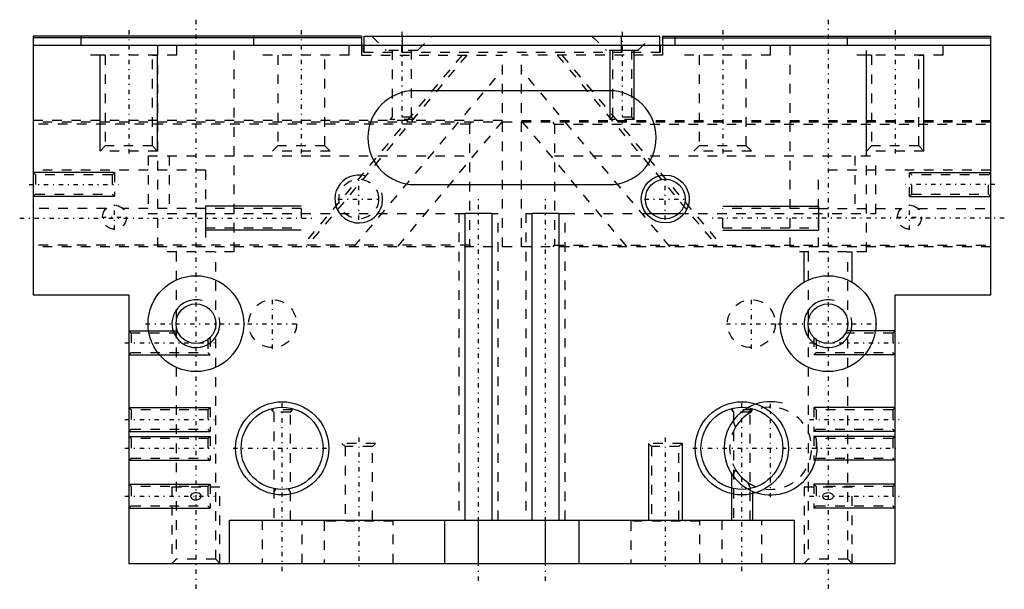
# Model space of a CAD drawing. Extents: x -51 to 51, y -3 to 57.
import ezdxf

# ---------------------------------------------------------------- set-up
doc = ezdxf.new("R2010")
doc.units = 0
doc.linetypes.add('CENTER', pattern=[1.5, 0.45, -0.5, 0.05, -0.5])
doc.linetypes.add('DASHED', pattern=[2, 1, -1])
for name, color, linetype in [('AM_0', 7, 'CONTINUOUS'), ('AM_2', 5, 'CONTINUOUS'), ('AM_3', 6, 'DASHED'), ('AM_5', 3, 'CONTINUOUS'), ('AM_7', 4, 'CENTER')]:
    doc.layers.add(name, color=color, linetype=linetype)

msp = doc.modelspace()

# ---------------------------------------------------------------- linework, layer by layer
at = {"layer": 'AM_0'}
for p, q in [((-50, 55), (-50, 54)), ((-15.7, 55), (-50, 55)), ((-15.7, 54.8), (-50, 54.8)), ((-15.7, 55), (-15.7, 54)), ((-15.43, 54), (-15.43, 55)), ((-15.43, 55), (15.43, 55)), ((15.43, 54), (15.43, 55)), ((15.7, 55), (15.7, 54)), ((15.7, 55), (50, 55)), ((15.7, 54.8), (50, 54.8)), ((50, 54), (50, 55)), ((-50, 54), (-50, 28)), ((50, 54), (-50, 54)), ((50, 28), (50, 54)), ((10.15, 49.3), (-10.15, 49.3)), ((-10.15, 39.5), (10.15, 39.5)), ((-2.1, 36.5), (-4.9, 36.5)), ((-4.9, 4.5), (-4.9, 36.5)), ((-2.1, 36.5), (-2.1, 4.5)), ((4.9, 36.5), (2.1, 36.5)), ((2.1, 4.5), (2.1, 36.5)), ((4.9, 36.5), (4.9, 4.5)), ((14.58, 36.5), (17.42, 36.5)), ((-50, 28), (-40, 28)), ((-40, 28), (-40, 0)), ((40, 0), (40, 28)), ((40, 28), (50, 28)), ((-29.5, 4.5), (29.5, 4.5)), ((-29.5, 0), (-29.5, 4.5)), ((-29.48, 0), (-29.48, 4.5)), ((-7, 0), (-7, 4.5)), ((7, 0), (7, 4.5)), ((29.48, 0), (29.48, 4.5)), ((29.5, 0), (29.5, 4.5)), ((-40, 0), (-29.5, 0)), ((-29.48, 0), (29.48, 0)), ((29.5, 0), (40, 0))]:
    msp.add_line(p, q, dxfattribs=at)
for centre, radius in [((16, 38), 2.07), ((-33, 25), 5), ((33, 25), 5), ((-33, 25), 2.07), ((33, 25), 2.07), ((-24, 12), 4.28), ((24, 12), 4.28)]:
    msp.add_circle(centre, radius, dxfattribs=at)
for centre, start, end in [((-10.15, 44.4), 90, 270), ((10.15, 44.4), 270, 90)]:
    msp.add_arc(centre, 4.9, start, end, dxfattribs=at)
at = {"layer": 'AM_2'}
for p, q in [((-11.43, 54), (-11.43, 55)), ((11.43, 54), (11.43, 55)), ((-3.5, 0), (-3.5, 4.5)), ((3.5, 0), (3.5, 4.5))]:
    msp.add_line(p, q, dxfattribs=at)
at = {"layer": 'AM_3'}
for p, q in [((-45, 55), (-45, 53)), ((-35, 53), (-35, 55)), ((-27, 55), (-27, 53)), ((-17, 53), (-17, 55)), ((-14.65, 55), (-13.15, 53.5)), ((-9.85, 53.5), (-8.35, 55)), ((8.35, 55), (9.85, 53.5)), ((13.15, 53.5), (14.65, 55)), ((17, 55), (17, 53)), ((27, 53), (27, 55)), ((35, 55), (35, 53)), ((45, 53), (45, 55)), ((-37, 54), (-37, 32.5)), ((-29, 32.5), (-29, 54)), ((-15.7, 54), (-15.7, 53)), ((-15.5, 53.3), (-15.5, 54)), ((-15.43, 53.3), (-15.43, 54)), ((-9.85, 53.5), (-13.15, 53.5)), ((-12.51, 53.5), (-12.51, 46.54)), ((-11.5, 53.3), (-11.5, 54)), ((-11.43, 53.3), (-11.43, 54)), ((-10.49, 46.54), (-10.49, 53.5)), ((13.15, 53.5), (9.85, 53.5)), ((10.49, 53.5), (10.49, 46.54)), ((11.43, 53.3), (11.43, 54)), ((11.5, 53.3), (11.5, 54)), ((12.51, 46.54), (12.51, 53.5)), ((15.43, 53.3), (15.43, 54)), ((15.5, 53.3), (15.5, 54)), ((15.7, 54), (15.7, 53)), ((29, 54), (29, 32.5)), ((37, 32.5), (37, 54)), ((-35, 53), (-45, 53)), ((-42.46, 53), (-42.46, 43.54)), ((-37.54, 43.54), (-37.54, 53)), ((-17, 53), (-27, 53)), ((-24.46, 53), (-24.46, 43.54)), ((-5.22, 53), (-22, 33)), ((-4.72, 53), (-21.5, 33)), ((-19.54, 43.54), (-19.54, 53)), ((-15.7, 53), (-1, 53)), ((-15.5, 53.3), (15.5, 53.3)), ((-1, 33), (-1, 53)), ((15.7, 53), (1, 53)), ((1, 33), (1, 53)), ((4.72, 53), (21.5, 33)), ((5.22, 53), (22, 33)), ((27, 53), (17, 53)), ((19.54, 53), (19.54, 43.54)), ((24.46, 43.54), (24.46, 53)), ((45, 53), (35, 53)), ((37.54, 53), (37.54, 43.54)), ((42.46, 43.54), (42.46, 53)), ((-16.5, 33), (-1, 51.47)), ((16.5, 33), (1, 51.47)), ((-12.51, 46.54), (-12.75, 46.3)), ((-10.25, 46.3), (-12.75, 46.3)), ((-10.49, 46.54), (-12.51, 46.54)), ((-10.25, 46.3), (-10.49, 46.54)), ((10.49, 46.54), (10.25, 46.3)), ((12.75, 46.3), (10.25, 46.3)), ((12.51, 46.54), (10.49, 46.54)), ((12.75, 46.3), (12.51, 46.54)), ((-1, 46.2), (-50, 46.2)), ((50, 46), (-50, 46)), ((-4.42, 45.8), (-50, 45.8)), ((-1, 46.11), (-12, 33)), ((-4.31, 46), (-4.42, 45.8)), ((-4.42, 45.8), (-4.42, 33.2)), ((-1, 46.12), (-1.07, 46)), ((1, 46.2), (50, 46.2)), ((1.07, 46), (1, 46.12)), ((1, 46.11), (12, 33)), ((4.42, 45.8), (4.31, 46)), ((4.42, 45.8), (4.42, 33.2)), ((4.42, 45.8), (50, 45.8)), ((-42.46, 43.54), (-43, 43)), ((-37.54, 43.54), (-42.46, 43.54)), ((-37, 43), (-37.54, 43.54)), ((-24.46, 43.54), (-25, 43)), ((-19.54, 43.54), (-24.46, 43.54)), ((-19, 43), (-19.54, 43.54)), ((19.54, 43.54), (19, 43)), ((24.46, 43.54), (19.54, 43.54)), ((25, 43), (24.46, 43.54)), ((37.54, 43.54), (37, 43)), ((42.46, 43.54), (37.54, 43.54)), ((43, 43), (42.46, 43.54)), ((-37, 43), (-43, 43)), ((-38, 42.5), (-38, 36.5)), ((-38, 42.5), (-4.42, 42.5)), ((-35.78, 42.5), (-35.78, 36.5)), ((-19, 43), (-25, 43)), ((4.42, 42.5), (38, 42.5)), ((25, 43), (19, 43)), ((35.78, 42.5), (35.78, 36.5)), ((43, 43), (37, 43)), ((38, 36.5), (38, 42.5)), ((-32, 41), (-50, 41)), ((-49.76, 40.51), (-50, 40.75)), ((-41.74, 40.51), (-49.76, 40.51)), ((-49.76, 40.51), (-49.76, 38.49)), ((-41.5, 40.75), (-41.74, 40.51)), ((-41.74, 40.51), (-41.74, 38.49)), ((-41.5, 40.75), (-41.5, 38.25)), ((-32, 41), (-32, 33)), ((50, 41), (32, 41)), ((32, 33), (32, 41)), ((41.5, 38.25), (41.5, 40.75)), ((41.74, 40.51), (41.5, 40.75)), ((49.76, 40.51), (41.74, 40.51)), ((41.74, 38.49), (41.74, 40.51)), ((50, 40.75), (49.76, 40.51)), ((49.76, 38.49), (49.76, 40.51)), ((-50, 38.25), (-49.76, 38.49)), ((-49.76, 38.49), (-41.74, 38.49)), ((-41.74, 38.49), (-41.5, 38.25)), ((41.5, 38.25), (41.74, 38.49)), ((41.74, 38.49), (49.76, 38.49)), ((49.76, 38.49), (50, 38.25)), ((-42.37, 37), (-50, 37)), ((-32, 37), (-40.63, 37)), ((-38, 36.5), (-5.55, 36.5)), ((-22, 37.01), (-32, 37.01)), ((-22, 37.01), (-22, 34.99)), ((-5.55, 36.5), (-5.55, 4.5)), ((-5.55, 36.5), (-4.9, 36.5)), ((-2.1, 36.5), (-1.45, 36.5)), ((-1.45, 4.5), (-1.45, 36.5)), ((1.45, 36.5), (1.45, 4.5)), ((1.45, 36.5), (2.1, 36.5)), ((4.9, 36.5), (5.55, 36.5)), ((5.55, 36.5), (14.58, 36.5)), ((5.55, 4.5), (5.55, 36.5)), ((17.42, 36.5), (38, 36.5)), ((22, 34.99), (22, 37.01)), ((32, 37.01), (22, 37.01)), ((32, 37), (40.63, 37)), ((42.37, 37), (50, 37)), ((-32, 34.99), (-22, 34.99)), ((22, 34.99), (32, 34.99)), ((-4.42, 33.2), (-50, 33.2)), ((50, 33), (-50, 33)), ((-4.42, 33.2), (-4.31, 33)), ((4.31, 33), (4.42, 33.2)), ((4.42, 33.2), (50, 33.2)), ((-29, 32.5), (-37, 32.5)), ((-35.07, 32.5), (-35.07, 0.43)), ((-30.93, 0.43), (-30.93, 32.5)), ((37, 32.5), (29, 32.5)), ((30.93, 32.5), (30.93, 0.43)), ((35.07, 0.43), (35.07, 32.5)), ((-39.76, 24.01), (-40, 24.25)), ((-34.81, 24.01), (-39.76, 24.01)), ((-39.76, 24.01), (-39.76, 21.99)), ((39.76, 24.01), (34.81, 24.01)), ((40, 24.25), (39.76, 24.01)), ((39.76, 24.01), (39.76, 21.99)), ((-31.74, 23.36), (-31.74, 21.99)), ((-31.5, 23.58), (-31.5, 21.75)), ((31.5, 23.58), (31.5, 21.75)), ((31.74, 23.36), (31.74, 21.99)), ((-40, 21.75), (-39.76, 21.99)), ((-39.76, 21.99), (-31.74, 21.99)), ((-31.74, 21.99), (-31.5, 21.75)), ((31.5, 21.75), (31.74, 21.99)), ((31.74, 21.99), (39.76, 21.99)), ((39.76, 21.99), (40, 21.75)), ((-39.76, 16.01), (-40, 16.25)), ((-31.74, 16.01), (-39.76, 16.01)), ((-39.76, 16.01), (-39.76, 13.99)), ((-31.5, 16.25), (-31.74, 16.01)), ((-31.74, 16.01), (-31.74, 13.99)), ((-31.5, 16.25), (-31.5, 13.75)), ((-22.9, 16), (-25.1, 16)), ((-25.1, 16), (-24.86, 15.76)), ((-24.86, 15.76), (-24.86, 4.5)), ((-23.14, 15.76), (-24.86, 15.76)), ((-23.14, 15.76), (-22.9, 16)), ((-23.14, 4.5), (-23.14, 15.76)), ((25.1, 16), (22.9, 16)), ((22.9, 16), (23.14, 15.76)), ((23.14, 15.76), (23.14, 4.5)), ((24.86, 15.76), (23.14, 15.76)), ((24.72, 15.76), (24.63, 15.57)), ((25.02, 16), (24.72, 15.76)), ((24.86, 15.76), (25.1, 16)), ((24.86, 4.5), (24.86, 15.76)), ((31.74, 16.01), (31.5, 16.25)), ((31.5, 16.25), (31.5, 13.75)), ((39.76, 16.01), (31.74, 16.01)), ((31.74, 16.01), (31.74, 13.99)), ((40, 16.25), (39.76, 16.01)), ((39.76, 16.01), (39.76, 13.99)), ((-40, 13.75), (-39.76, 13.99)), ((-39.76, 13.99), (-31.74, 13.99)), ((-31.74, 13.99), (-31.5, 13.75)), ((31.5, 13.75), (31.74, 13.99)), ((31.74, 13.99), (39.76, 13.99)), ((39.76, 13.99), (40, 13.75)), ((-39.76, 13.01), (-40, 13.25)), ((-31.74, 13.01), (-39.76, 13.01)), ((-39.76, 13.01), (-39.76, 10.99)), ((-31.5, 13.25), (-31.74, 13.01)), ((-31.74, 13.01), (-31.74, 10.99)), ((-31.5, 13.25), (-31.5, 10.75)), ((-17.75, 12.5), (-17.43, 12.18)), ((-14.25, 12.5), (-17.75, 12.5)), ((-14.57, 12.18), (-14.25, 12.5)), ((14.25, 12.5), (14.57, 12.18)), ((17.75, 12.5), (14.25, 12.5)), ((17.43, 12.18), (17.75, 12.5)), ((31.74, 13.01), (31.5, 13.25)), ((31.5, 13.25), (31.5, 10.75)), ((39.76, 13.01), (31.74, 13.01)), ((31.74, 13.01), (31.74, 10.99)), ((40, 13.25), (39.76, 13.01)), ((39.76, 13.01), (39.76, 10.99)), ((-17.43, 12.18), (-17.43, 4.5)), ((-14.57, 12.18), (-17.43, 12.18)), ((-14.57, 4.5), (-14.57, 12.18)), ((14.57, 12.18), (14.57, 4.5)), ((17.43, 12.18), (14.57, 12.18)), ((17.43, 4.5), (17.43, 12.18)), ((-40, 10.75), (-39.76, 10.99)), ((-39.76, 10.99), (-31.74, 10.99)), ((-31.74, 10.99), (-31.5, 10.75)), ((31.5, 10.75), (31.74, 10.99)), ((31.74, 10.99), (39.76, 10.99)), ((39.76, 10.99), (40, 10.75)), ((-39.76, 8.01), (-40, 8.25)), ((-31.5, 8.25), (-31.74, 8.01)), ((-31.5, 8.25), (-31.5, 5.75)), ((31.74, 8.01), (31.5, 8.25)), ((31.5, 8.25), (31.5, 5.75)), ((40, 8.25), (39.76, 8.01)), ((-31.74, 8.01), (-39.76, 8.01)), ((-39.76, 8.01), (-39.76, 5.99)), ((-35.5, 8), (-30.5, 8)), ((-35.5, 8), (-35.5, 0)), ((-31.74, 8.01), (-31.74, 5.99)), ((-30.5, 0), (-30.5, 8)), ((24.84, 7.82), (24.86, 7.63)), ((30.5, 8), (35.5, 8)), ((30.5, 8), (30.5, 0)), ((39.76, 8.01), (31.74, 8.01)), ((31.74, 8.01), (31.74, 5.99)), ((35.5, 0), (35.5, 8)), ((39.76, 8.01), (39.76, 5.99)), ((-40, 5.75), (-39.76, 5.99)), ((-39.76, 5.99), (-31.74, 5.99)), ((-31.74, 5.99), (-31.5, 5.75)), ((31.5, 5.75), (31.74, 5.99)), ((31.74, 5.99), (39.76, 5.99)), ((39.76, 5.99), (40, 5.75)), ((-26.1, 4.5), (-26.1, 0)), ((-21.9, 0), (-21.9, 4.5)), ((-19.6, 4.4), (-19.6, 0)), ((-12.4, 4.4), (-19.6, 4.4)), ((-18.15, 4.5), (-18.15, 4.4)), ((-13.85, 4.4), (-13.85, 4.5)), ((-12.4, 0), (-12.4, 4.4)), ((12.4, 4.4), (12.4, 0)), ((19.6, 4.4), (12.4, 4.4)), ((13.85, 4.5), (13.85, 4.4)), ((18.15, 4.4), (18.15, 4.5)), ((19.6, 0), (19.6, 4.4)), ((21.9, 4.5), (21.9, 0)), ((26.1, 0), (26.1, 4.5)), ((-35.07, 0.43), (-35.5, 0)), ((-30.93, 0.43), (-35.07, 0.43)), ((-30.5, 0), (-30.93, 0.43)), ((30.93, 0.43), (30.5, 0)), ((35.07, 0.43), (30.93, 0.43)), ((35.5, 0), (35.07, 0.43))]:
    msp.add_line(p, q, dxfattribs=at)
for points in [[(24.63, 15.57, 0), (24.39, 15.4, 0), (24.09, 15.14, 0), (23.89, 14.95, 0), (23.71, 14.74, 0), (23.53, 14.51, 0), (23.37, 14.27, 0)], [(23.37, 14.27, 0), (23.34, 14.29, 0), (23.26, 14.38, 0), (23.18, 14.6, 0), (23.14, 14.96, 0)], [(23.14, 9.04, 0), (23.18, 9.39, 0), (23.23, 9.56, 0), (23.32, 9.7, 0), (23.37, 9.73, 0)], [(23.37, 9.73, 0), (23.54, 9.48, 0), (23.73, 9.24, 0), (23.91, 9.04, 0), (24.1, 8.85, 0), (24.4, 8.6, 0), (24.63, 8.43, 0)], [(24.63, 8.43, 0), (24.74, 8.17, 0), (24.82, 7.91, 0), (24.84, 7.82, 0)], [(-33.55, 7, 0), (-33.53, 6.89, 0), (-33.47, 6.8, 0), (-33.36, 6.71, 0), (-33.18, 6.64, 0), (-32.92, 6.63, 0), (-32.68, 6.69, 0), (-32.56, 6.78, 0), (-32.49, 6.87, 0), (-32.46, 6.96, 0), (-32.46, 7.05, 0), (-32.49, 7.14, 0), (-32.56, 7.23, 0), (-32.7, 7.32, 0), (-32.91, 7.37, 0), (-33.14, 7.36, 0), (-33.34, 7.3, 0), (-33.45, 7.21, 0), (-33.52, 7.12, 0), (-33.54, 7.03, 0), (-33.55, 7, 0)], [(-24.86, 7.21, 0), (-24.79, 7.54, 0), (-24.63, 7.76, 0)], [(-23.37, 7.76, 0), (-23.22, 7.56, 0), (-23.16, 7.39, 0), (-23.14, 7.21, 0)], [(33, 7.38, 0), (33.19, 7.35, 0), (33.37, 7.28, 0), (33.47, 7.19, 0), (33.53, 7.1, 0), (33.55, 7, 0), (33.53, 6.91, 0), (33.49, 6.83, 0), (33.39, 6.73, 0), (33.22, 6.65, 0), (32.98, 6.62, 0), (32.74, 6.67, 0), (32.59, 6.75, 0), (32.51, 6.84, 0), (32.46, 6.93, 0), (32.46, 7.03, 0), (32.48, 7.11, 0), (32.53, 7.19, 0), (32.64, 7.28, 0), (32.82, 7.36, 0), (33, 7.38, 0)]]:
    msp.add_polyline3d(points, dxfattribs=at)
for centre, radius in [((-16, 38), 2.07), ((-41.5, 36.1), 1.25), ((41.5, 36.1), 1.25), ((-25, 25), 2.5), ((25, 25), 2.5)]:
    msp.add_circle(centre, radius, dxfattribs=at)
for start, end in [(236.3917, 123.6083), (147.9274, 212.0726)]:
    msp.add_arc((27, 12), 4.28, start, end, dxfattribs=at)
at = {"layer": 'AM_5'}
for p, q in [((12.75, 53.5), (10.25, 53.5)), ((10.25, 46.3), (10.25, 53.5)), ((12.75, 46.3), (12.75, 53.5)), ((-43, 43), (-43, 53)), ((-42.46, 53), (-43, 53)), ((-37.54, 53), (-37, 53)), ((-37, 43), (-37, 53)), ((37, 43), (37, 53)), ((37.54, 53), (37, 53)), ((42.46, 53), (43, 53)), ((43, 43), (43, 53)), ((-41.5, 40.75), (-50, 40.75)), ((41.5, 40.75), (50, 40.75)), ((-41.5, 38.25), (-50, 38.25)), ((41.5, 38.25), (50, 38.25)), ((-22, 37.25), (-32, 37.25)), ((-32, 37.25), (-32, 34.75)), ((22, 37.25), (32, 37.25)), ((32, 37.25), (32, 34.75)), ((-22, 34.75), (-32, 34.75)), ((22, 34.75), (32, 34.75)), ((30.5, 29.33), (30.5, 32.5)), ((30.93, 32.5), (30.5, 32.5)), ((35.07, 32.5), (35.5, 32.5)), ((35.5, 29.33), (35.5, 32.5)), ((-40, 24.25), (-34.93, 24.25)), ((40, 24.25), (34.93, 24.25)), ((-40, 21.75), (-31.5, 21.75)), ((40, 21.75), (31.5, 21.75)), ((-40, 16.25), (-31.5, 16.25)), ((40, 16.25), (31.5, 16.25)), ((-40, 13.75), (-31.5, 13.75)), ((40, 13.75), (31.5, 13.75)), ((-40, 13.25), (-31.5, 13.25)), ((14.25, 12.5), (14.25, 4.5)), ((17.75, 12.5), (17.75, 4.5)), ((40, 13.25), (31.5, 13.25)), ((-40, 10.75), (-31.5, 10.75)), ((40, 10.75), (31.5, 10.75)), ((22.9, 9.38), (22.9, 4.5)), ((-40, 8.25), (-31.5, 8.25)), ((40, 8.25), (31.5, 8.25)), ((25.1, 7.52), (25.1, 4.5)), ((-40, 5.75), (-31.5, 5.75)), ((40, 5.75), (31.5, 5.75)), ((14.25, 4.5), (17.75, 4.5)), ((22.9, 4.5), (25.1, 4.5))]:
    msp.add_line(p, q, dxfattribs=at)
for centre, radius in [((16, 38), 2.5), ((-24, 12), 4.86), ((24, 12), 4.86)]:
    msp.add_circle(centre, radius, dxfattribs=at)
for centre, radius in [((-16, 38), 2.5), ((-33, 25), 2.5), ((33, 25), 2.5), ((27, 12), 4.86)]:
    msp.add_arc(centre, radius, 75, 15, dxfattribs=at)
at = {"layer": 'AM_7'}
for p, q in [((-33, 56.7), (-33, -2.7)), ((33, 56.7), (33, -2.7)), ((-40, 55.6), (-40, 42.4)), ((-22, 55.6), (-22, 42.4)), ((22, 55.6), (22, 42.4)), ((40, 55.6), (40, 42.4)), ((-11.5, 55.44), (-11.5, 45.86)), ((11.5, 55.44), (11.5, 45.86)), ((-16, 35.83), (-16, 40.17)), ((16, 35.83), (16, 40.17)), ((-50.42, 39.5), (-41.08, 39.5)), ((50.42, 39.5), (41.08, 39.5)), ((-3.5, -1.82), (-3.5, 38.33)), ((3.5, -1.82), (3.5, 38.33)), ((-41.5, 34.79), (-41.5, 37.41)), ((-18.17, 38), (-13.83, 38)), ((13.83, 38), (18.17, 38)), ((41.5, 34.79), (41.5, 37.41)), ((-51.4, 36), (-20.6, 36)), ((-42.81, 36.1), (-40.19, 36.1)), ((51.4, 36), (20.6, 36)), ((40.19, 36.1), (42.81, 36.1)), ((-25, 22.38), (-25, 27.62)), ((25, 22.38), (25, 27.62)), ((-38.25, 25), (-27.75, 25)), ((-27.62, 25), (-22.38, 25)), ((22.38, 25), (27.62, 25)), ((27.75, 25), (38.25, 25)), ((-40.42, 23), (-31.07, 23)), ((31.07, 23), (40.42, 23)), ((-24, -0.8), (-24, 17.11)), ((24, -0.8), (24, 17.11)), ((27, 6.89), (27, 17.11)), ((-40.42, 15), (-31.07, 15)), ((31.07, 15), (40.42, 15)), ((-16, 13.12), (-16, -0.62)), ((16, 13.12), (16, -0.62)), ((-40.42, 12), (-31.07, 12)), ((-29.11, 12), (-18.89, 12)), ((18.89, 12), (40.42, 12)), ((-40.42, 7), (-31.07, 7)), ((31.07, 7), (40.42, 7))]:
    msp.add_line(p, q, dxfattribs=at)

doc.saveas('drawing.dxf')
